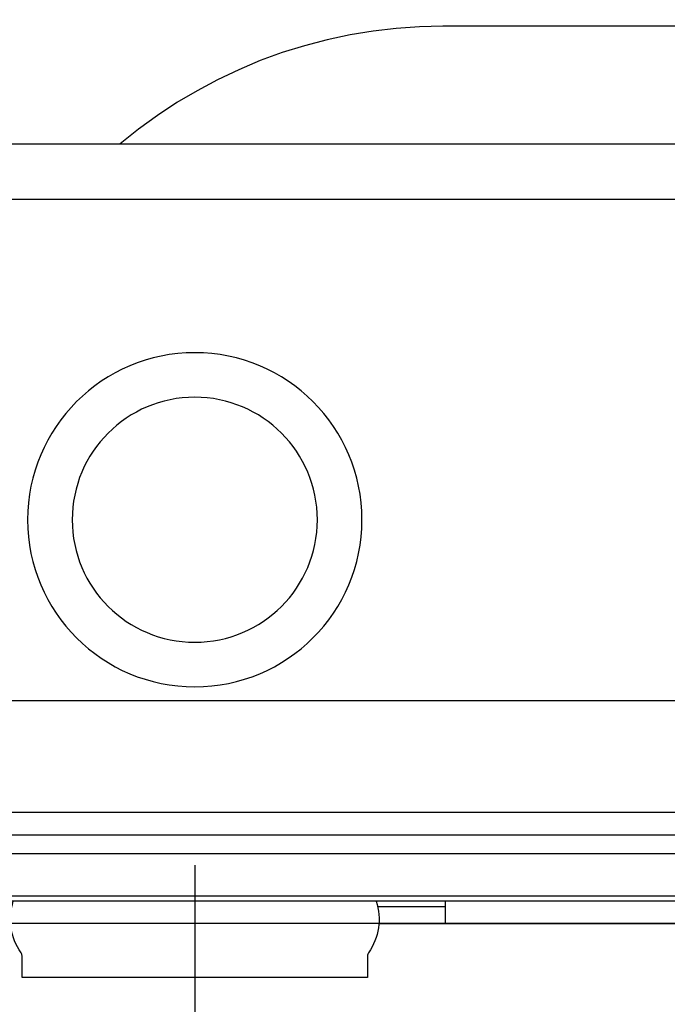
# Model space of a CAD drawing. Header units: millimetres. Extents: x 42924 to 92944, y -369470 to -179866.
# Tile 184 of 256: x 60872 to 60883, y -184056 to -184039. Entities that reach past the tile are written whole.
import ezdxf

# ---------------------------------------------------------------- set-up
doc = ezdxf.new("R2010")
doc.units = ezdxf.units.MM
doc.layers.get('0').update_dxf_attribs({"color": 8})
doc.layers.add('!! 1_zabudowa GK', color=8, linetype='Continuous')
doc.layers.add('!! 2_wypos-sanitarne', color=8, linetype='Continuous')
doc.layers.add('!!_@ wypos sanit nd', color=8, linetype='Continuous', plot=False)
doc.layers.add('E_SAP_ZASIĘG', color=150, linetype='Continuous', plot=False)

# ---------------------------------------------------------------- blocks, each defined once
blk = doc.blocks.new('A$C324a30b8')
for points in [[(0, 0.01049), (0, -0.71083)], [(-0.17552, 0), (0.17552, 0)]]:
    blk.add_lwpolyline(points)
blk = doc.blocks.new('A$C4ebe9e89')
for points in [[(-0.18941, 0.17081), (-0.04454, 0.17081), (-0.04035, 0.17071), (-0.03616, 0.17042), (-0.032, 0.16993), (-0.02786, 0.16925), (-0.02376, 0.16837), (-0.0197, 0.16731), (-0.0157, 0.16606), (-0.01176, 0.16462), (-0.00789, 0.163), (-0.0041, 0.1612), (-0.0004, 0.15923), (0.0032, 0.15708), (0.00671, 0.15478), (0.0101, 0.1523), (0.01337, 0.14968)], [(0.16493, 0.14968), (-0.16477, 0.14968)], [(-0.11847, 0.04968), (-0.11847, 0.13968), (0.11153, 0.13968), (0.11153, 0.04968)], [(-0.16, 0.04668), (-0.16, 0.04968), (0.16, 0.04968), (0.16, 0.04668)], [(0.16, 0.02668), (0.157, 0.02968), (0.16, 0.02968), (-0.16, 0.02968), (-0.157, 0.02968), (-0.16, 0.02668)], [(0.10602, 0.02968), (0.10602, 0.0256), (-0.11847, 0.0256)], [(-0.03305, 0.00968), (-0.16, 0.00968), (-0.16, 0.01268)], [(-0.045, 0.00968), (-0.045, 0.01368)], [(-0.045, 0.01268), (-0.03283, 0.01268)]]:
    blk.add_lwpolyline(points)
blk.add_lwpolyline([(-0.11847, 0.01368), (0.11153, 0.01368), (0.11153, 0.01468), (-0.11847, 0.01468)], close=True)
blk.add_lwpolyline([(-0.04, 0.01368), (-0.03255, 0.01368, 0.236962), (-0.03118, 0.00443, -0.154353), (-0.031, 0.00386), (-0.031, 0), (0.031, 0), (0.031, 0.00386, -0.154353), (0.03118, 0.00443, 0.236962), (0.03256, 0.01368), (0.04, 0.01368)], format="xyb")
for radius in [0.03, 0.022]:
    blk.add_circle((0, 0.08218), radius)

msp = doc.modelspace()

# ---------------------------------------------------------------- linework, layer by layer
at = {"layer": '!! 1_zabudowa GK'}
for points in [[(61135.43682, -184053.6378), (60824.56735, -184053.6378)], [(61135.43682, -184054.8878), (60824.56735, -184054.8878)]]:
    msp.add_lwpolyline(points, dxfattribs=at)
at = {"layer": 'E_SAP_ZASIĘG'}
msp.add_circle((61459.23087, -184571.00094), 600, dxfattribs=at)

# ---------------------------------------------------------------- block references
at = {"layer": '!! 2_wypos-sanitarne', "xscale": -100, "yscale": 100, "zscale": 100}
msp.add_blockref('A$C324a30b8', (60874.83287, -184054.8878), dxfattribs=at)
at = {"layer": '!!_@ wypos sanit nd', "xscale": -100, "yscale": 100, "zscale": 100}
msp.add_blockref('A$C4ebe9e89', (60874.83287, -184055.8558), dxfattribs=at)

doc.saveas('drawing.dxf')
